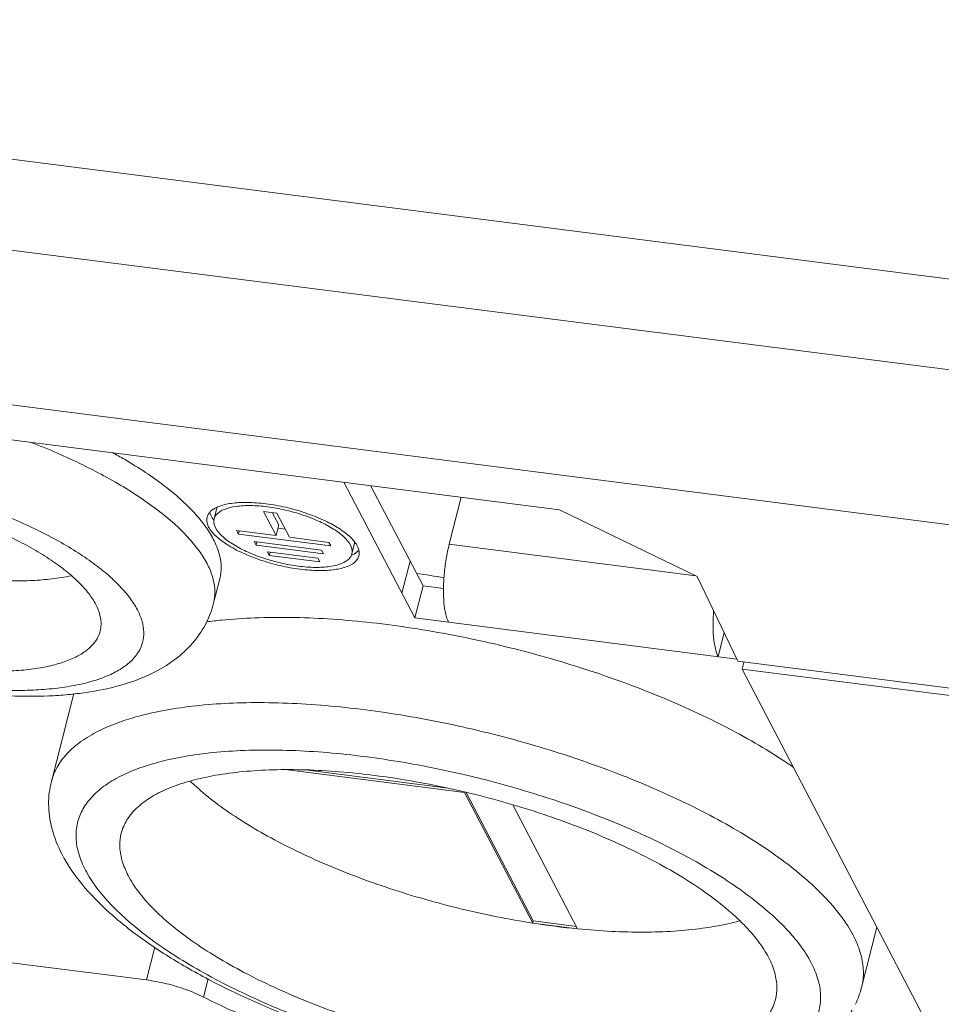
# Model space of a CAD drawing. Header units: millimetres. Extents: x -473 to 23648, y -382 to 1866.
# Tile 160 of 256: x 5721 to 5760, y 447 to 489. Entities that reach past the tile are written whole.
import ezdxf

# ---------------------------------------------------------------- set-up
doc = ezdxf.new("R2010")
doc.units = ezdxf.units.MM
doc.header["$LTSCALE"] = 80
doc.layers.get('0').update_dxf_attribs({"linetype": 'CONTINUOUS'})
for name, color, linetype in [('02___PRT_ALL_AXES', 7, 'CONTINUOUS'), ('09_ALL_ROUNDS', 7, 'CONTINUOUS'), ('10_ALL_CHAMFER', 7, 'CONTINUOUS'), ('20_ALL_FEATURES', 7, 'CONTINUOUS')]:
    doc.layers.add(name, color=color, linetype=linetype)

msp = doc.modelspace()

# ---------------------------------------------------------------- linework, layer by layer
at = {"linetype": 'Continuous', "lineweight": 0}
for p, q in [((5734.684, 469.339), (5737.679, 463.605)), ((5735.807, 469.196), (5738.022, 464.956)), ((5739.128, 466.72), (5739.634, 468.707)), ((5749.541, 465.39), (5739.128, 466.72)), ((5737.476, 466.001), (5737.133, 464.65)), ((5729.177, 464.226), (5729.44, 465.262)), ((5738.022, 464.956), (5737.679, 463.605)), ((5738.884, 464.846), (5738.022, 464.956)), ((5737.679, 463.605), (5751.275, 461.87)), ((5750.742, 462.979), (5750.485, 461.971)), ((5723.243, 460.3), (5722.328, 456.698)), ((5732.317, 457.189), (5739.767, 456.238)), ((5733.05, 457.189), (5739.064, 456.421)), ((5739.767, 456.238), (5739.771, 456.252)), ((5739.767, 456.238), (5742.652, 450.715)), ((5739.839, 456.236), (5742.675, 450.805)), ((5744.55, 450.473), (5741.813, 455.712)), ((5742.652, 450.715), (5742.675, 450.805)), ((5742.652, 450.715), (5744.55, 450.473)), ((5742.675, 450.805), (5744.498, 450.572)), ((5757.186, 450.545), (5756.539, 447.999))]:
    msp.add_line(p, q, dxfattribs=at)
for centre, radius, start, end in [((5731.485, 422.046), 43.889, 80.2621, 81.7967), ((5725.594, 459.7), 2.426, 162.8137, 165.6914), ((5747.859, 483.951), 33.642, 261.0962, 264.3541), ((5752.888, 448.932), 3.768, 334.087, 345.6639)]:
    msp.add_arc(centre, radius, start, end, dxfattribs=at)
for points, knots in [([(5728.903, 465.9), (5728.802, 466.093), (5728.553, 466.484), (5728.082, 467.048), (5727.5, 467.616), (5726.81, 468.183), (5726.019, 468.743), (5725.135, 469.292), (5724.166, 469.824), (5723.122, 470.334), (5722.203, 470.733), (5721.634, 470.961), (5721.44, 471.036)], [0, 0, 0, 0, 0.654126, 1.386007, 2.198613, 3.091433, 4.061377, 5.103393, 6.2109, 7.376107, 8.590258, 9.214745, 9.214745, 9.214745, 9.214745]), ([(5729.166, 466.935), (5729.065, 467.128), (5728.816, 467.52), (5728.346, 468.084), (5727.763, 468.651), (5727.073, 469.218), (5726.283, 469.778), (5725.548, 470.234), (5725.077, 470.501), (5724.908, 470.594)], [0, 0, 0, 0, 0.654126, 1.386007, 2.198613, 3.091433, 4.061377, 5.103393, 5.683665, 5.683665, 5.683665, 5.683665]), ([(5724.204, 464.176), (5724.119, 464.338), (5723.9, 464.668), (5723.475, 465.136), (5722.939, 465.606), (5722.298, 466.071), (5721.562, 466.525), (5720.741, 466.961), (5719.847, 467.372), (5718.892, 467.754), (5717.891, 468.1), (5716.857, 468.405), (5715.806, 468.664), (5714.754, 468.875), (5713.714, 469.034), (5712.703, 469.139), (5711.735, 469.188), (5710.824, 469.18), (5709.983, 469.117), (5709.223, 468.998), (5708.556, 468.825), (5707.99, 468.601), (5707.531, 468.327), (5707.187, 468.004), (5707.011, 467.707), (5706.955, 467.529), (5706.944, 467.484)], [0, 0, 0, 0, 0.549839, 1.180045, 1.892744, 2.685349, 3.551961, 4.484265, 5.472127, 6.504048, 7.567527, 8.649382, 9.736044, 10.813845, 11.869302, 12.889403, 13.861908, 14.775685, 15.621088, 16.390445, 17.078731, 17.684583, 18.211903, 18.672271, 19.087624, 19.229191, 19.229191, 19.229191, 19.229191]), ([(5725.959, 463.952), (5725.868, 464.126), (5725.638, 464.479), (5725.2, 464.985), (5724.651, 465.494), (5723.999, 466), (5723.25, 466.498), (5722.413, 466.982), (5721.498, 467.446), (5720.515, 467.884), (5719.475, 468.293), (5718.391, 468.666), (5717.275, 469), (5716.447, 469.213), (5715.994, 469.317), (5715.922, 469.334)], [0, 0, 0, 0, 0.590055, 1.257504, 2.004944, 2.831027, 3.731547, 4.700169, 5.728924, 6.808574, 7.928904, 9.07896, 10.247276, 11.422078, 11.643621, 11.643621, 11.643621, 11.643621]), ([(5723.234, 460.388), (5722.963, 460.359), (5722.153, 460.296), (5720.784, 460.283), (5719.123, 460.39), (5717.434, 460.607), (5715.734, 460.927), (5714.044, 461.341), (5712.387, 461.846), (5710.784, 462.434), (5709.255, 463.104), (5707.819, 463.857), (5706.495, 464.697), (5705.33, 465.622), (5704.389, 466.607), (5703.913, 467.323), (5703.73, 467.673)], [0, 0, 0, 0, 0.81795, 2.435698, 4.101315, 5.807951, 7.542347, 9.287539, 11.024881, 12.736682, 14.407946, 16.02913, 17.595722, 19.105499, 20.481345, 21.666834, 21.666834, 21.666834, 21.666834]), ([(5729.166, 466.935), (5729.256, 466.763), (5729.403, 466.42), (5729.512, 465.891), (5729.494, 465.504), (5729.45, 465.303), (5729.44, 465.262)], [0, 0, 0, 0, 0.584095, 1.112147, 1.605392, 1.731346, 1.731346, 1.731346, 1.731346]), ([(5739.128, 466.72), (5739.076, 466.516), (5738.989, 466.096), (5738.908, 465.461), (5738.875, 464.842), (5738.893, 464.277), (5738.96, 463.807), (5739.045, 463.532), (5739.102, 463.424)], [0, 0, 0, 0, 0.631602, 1.284226, 1.917258, 2.491803, 2.974464, 3.342344, 3.342344, 3.342344, 3.342344]), ([(5725.959, 463.952), (5726.039, 463.798), (5726.168, 463.492), (5726.249, 463.018), (5726.198, 462.566), (5726.015, 462.148), (5725.706, 461.775), (5725.283, 461.448), (5724.749, 461.169), (5724.113, 460.939), (5723.379, 460.758), (5722.557, 460.63), (5721.654, 460.555), (5720.682, 460.535), (5719.652, 460.57), (5718.575, 460.659), (5717.463, 460.802), (5716.331, 460.996), (5715.191, 461.24), (5714.057, 461.531), (5712.941, 461.865), (5711.857, 462.238), (5710.817, 462.647), (5709.834, 463.086), (5708.919, 463.55), (5708.082, 464.033), (5707.333, 464.531), (5706.681, 465.037), (5706.133, 465.546), (5705.694, 466.052), (5705.464, 466.405), (5705.373, 466.58)], [0, 0, 0, 0, 0.520815, 0.988081, 1.426148, 1.865675, 2.336969, 2.863613, 3.460528, 4.13528, 4.890044, 5.72317, 6.630232, 7.604726, 8.638553, 9.722376, 10.845899, 11.998115, 13.167521, 14.342322, 15.510638, 16.660695, 17.781024, 18.860675, 19.88943, 20.858052, 21.758572, 22.584654, 23.332095, 23.999544, 24.589599, 24.589599, 24.589599, 24.589599]), ([(5724.388, 463.048), (5724.377, 463.002), (5724.321, 462.824), (5724.146, 462.527), (5723.801, 462.204), (5723.343, 461.93), (5722.776, 461.706), (5722.109, 461.533), (5721.35, 461.415), (5720.508, 461.351), (5719.597, 461.343), (5718.629, 461.392), (5717.618, 461.497), (5716.579, 461.656), (5715.526, 461.867), (5714.475, 462.127), (5713.442, 462.432), (5712.44, 462.777), (5711.485, 463.159), (5710.591, 463.571), (5709.77, 464.006), (5709.034, 464.46), (5708.394, 464.925), (5707.857, 465.395), (5707.432, 465.864), (5707.213, 466.193), (5707.128, 466.355)], [0, 0, 0, 0, 0.141567, 0.556919, 1.017288, 1.544608, 2.15046, 2.838746, 3.608103, 4.453506, 5.367282, 6.339788, 7.359889, 8.415346, 9.493147, 10.579809, 11.661664, 12.725143, 13.757064, 14.744926, 15.677229, 16.543842, 17.336447, 18.049145, 18.679352, 19.229191, 19.229191, 19.229191, 19.229191]), ([(5728.903, 465.9), (5728.993, 465.727), (5729.14, 465.384), (5729.248, 464.856), (5729.231, 464.469), (5729.187, 464.267), (5729.177, 464.226)], [0, 0, 0, 0, 0.584095, 1.112147, 1.605392, 1.731418, 1.731418, 1.731418, 1.731418]), ([(5723.161, 465.389), (5723.025, 465.359), (5722.626, 465.284), (5721.934, 465.204), (5721.066, 465.167), (5720.135, 465.185), (5719.496, 465.233), (5719.169, 465.266)], [0, 0, 0, 0, 0.41716, 1.216731, 2.08775, 3.021772, 4.008677, 4.008677, 4.008677, 4.008677]), ([(5729.177, 464.226), (5729.105, 463.943), (5728.892, 463.377), (5728.375, 462.59), (5727.635, 461.873), (5726.647, 461.253), (5725.403, 460.77), (5724.23, 460.512), (5723.483, 460.414), (5723.234, 460.388)], [0, 0, 0, 0, 0.87657, 1.799132, 2.800475, 3.943453, 5.27727, 6.78306, 7.535227, 7.535227, 7.535227, 7.535227]), ([(5724.204, 464.176), (5724.278, 464.034), (5724.393, 463.753), (5724.443, 463.361), (5724.41, 463.132), (5724.388, 463.048)], [0, 0, 0, 0, 0.478475, 0.904235, 1.166466, 1.166466, 1.166466, 1.166466]), ([(5750.291, 463.909), (5750.277, 463.73), (5750.26, 463.358), (5750.277, 462.824), (5750.344, 462.353), (5750.428, 462.079), (5750.485, 461.971)], [0, 0, 0, 0, 0.541224, 1.115768, 1.598429, 1.96631, 1.96631, 1.96631, 1.96631]), ([(5728.876, 463.441), (5729.089, 463.469), (5729.769, 463.547), (5730.951, 463.625), (5732.45, 463.64), (5734.029, 463.577), (5735.672, 463.436), (5737.364, 463.219), (5739.086, 462.928), (5740.821, 462.566), (5742.552, 462.137), (5744.26, 461.645), (5745.928, 461.095), (5747.539, 460.493), (5749.077, 459.844), (5750.526, 459.157), (5751.871, 458.437), (5752.909, 457.807), (5753.493, 457.414), (5753.677, 457.285)], [0, 0, 0, 0, 0.643812, 2.051782, 3.55334, 5.137343, 6.791165, 8.501023, 10.252252, 12.029562, 13.81728, 15.599581, 17.360718, 19.085254, 20.758302, 22.365771, 23.894637, 25.333251, 26.006478, 26.006478, 26.006478, 26.006478]), ([(5725.883, 459.422), (5725.967, 459.446), (5726.437, 459.573), (5727.34, 459.762), (5728.633, 459.931), (5730.035, 460.024), (5731.534, 460.039), (5733.113, 459.975), (5734.757, 459.834), (5736.448, 459.617), (5738.17, 459.327), (5739.906, 458.965), (5741.636, 458.536), (5743.344, 458.043), (5745.012, 457.493), (5746.623, 456.891), (5748.161, 456.243), (5749.61, 455.555), (5750.955, 454.835), (5752.183, 454.09), (5753.281, 453.328), (5754.113, 452.656), (5754.571, 452.232), (5754.722, 452.084)], [0, 0, 0, 0, 0.263864, 1.459239, 2.764352, 4.172322, 5.67388, 7.257883, 8.911706, 10.621563, 12.372792, 14.150102, 15.93782, 17.720121, 19.481258, 21.205795, 22.878843, 24.486312, 26.015178, 27.453791, 28.792244, 30.022835, 30.660234, 30.660234, 30.660234, 30.660234]), ([(5722.328, 456.698), (5722.374, 456.879), (5722.525, 457.275), (5722.918, 457.834), (5723.5, 458.356), (5724.241, 458.812), (5725.053, 459.164), (5725.62, 459.347), (5725.883, 459.422)], [0, 0, 0, 0, 0.56047, 1.259412, 2.027739, 2.889344, 3.858057, 4.676304, 4.676304, 4.676304, 4.676304]), ([(5723.769, 452.954), (5723.653, 453.176), (5723.467, 453.617), (5723.342, 454.298), (5723.399, 454.95), (5723.64, 455.557), (5724.057, 456.103), (5724.636, 456.585), (5725.368, 457.002), (5726.248, 457.352), (5727.264, 457.633), (5728.409, 457.842), (5729.669, 457.977), (5731.031, 458.036), (5732.481, 458.019), (5734.004, 457.926), (5735.581, 457.758), (5737.197, 457.516), (5738.451, 457.277), (5739.164, 457.122), (5739.333, 457.084)], [0, 0, 0, 0, 0.750916, 1.42639, 2.05862, 2.688455, 3.357283, 4.09851, 4.934266, 5.876621, 6.930074, 8.093684, 9.362557, 10.728836, 12.182387, 13.711297, 15.302257, 16.940889, 18.612034, 19.130526, 19.130526, 19.130526, 19.130526]), ([(5725.279, 454.51), (5725.287, 454.538), (5725.348, 454.759), (5725.546, 455.168), (5725.992, 455.666), (5726.599, 456.098), (5727.358, 456.462), (5728.261, 456.757), (5729.297, 456.981), (5730.454, 457.131), (5731.719, 457.204), (5733.075, 457.201), (5734.507, 457.12), (5735.996, 456.964), (5737.524, 456.733), (5739.072, 456.431), (5740.62, 456.061), (5742.149, 455.628), (5743.64, 455.138), (5745.074, 454.596), (5746.433, 454.01), (5747.701, 453.386), (5748.861, 452.734), (5749.9, 452.059), (5750.804, 451.372), (5751.563, 450.68), (5752.169, 449.992), (5752.484, 449.51), (5752.608, 449.272)], [0, 0, 0, 0, 0.08733, 0.688455, 1.339765, 2.073645, 2.909552, 3.856473, 4.915911, 6.084101, 7.353467, 8.713581, 10.15183, 11.65392, 13.204291, 14.786468, 16.383399, 17.977766, 19.552299, 21.090083, 22.574879, 23.991459, 25.325982, 26.566422, 27.703114, 28.729491, 29.643164, 30.447578, 30.447578, 30.447578, 30.447578]), ([(5722.328, 456.698), (5722.249, 456.389), (5722.169, 455.721), (5722.318, 454.659), (5722.599, 453.963), (5722.783, 453.61)], [0, 0, 0, 0, 0.956945, 1.991493, 3.186203, 3.186203, 3.186203, 3.186203]), ([(5728.191, 456.712), (5728.271, 456.635), (5728.613, 456.316), (5729.279, 455.771), (5730.241, 455.103), (5731.325, 454.452), (5732.519, 453.826), (5733.81, 453.232), (5735.18, 452.677), (5736.614, 452.168), (5738.095, 451.711), (5739.605, 451.312), (5741.126, 450.976), (5742.145, 450.794), (5742.652, 450.715)], [0, 0, 0, 0, 0.334056, 1.403614, 2.576103, 3.843595, 5.195703, 6.620138, 8.103146, 9.629864, 11.184646, 12.751353, 14.313641, 15.855243, 15.855243, 15.855243, 15.855243]), ([(5739.333, 457.084), (5739.714, 456.999), (5740.641, 456.779), (5742.099, 456.381), (5743.69, 455.88), (5745.232, 455.326), (5746.707, 454.725), (5748.099, 454.083), (5749.393, 453.409), (5750.575, 452.708), (5751.632, 451.99), (5752.554, 451.26), (5753.33, 450.528), (5753.953, 449.8), (5754.28, 449.293), (5754.41, 449.042)], [0, 0, 0, 0, 1.169555, 2.85843, 4.532245, 6.175283, 7.772312, 9.308853, 10.771462, 12.148053, 13.428268, 14.603969, 15.669885, 16.624571, 17.471823, 17.471823, 17.471823, 17.471823]), ([(5725.572, 452.724), (5725.463, 452.933), (5725.289, 453.348), (5725.193, 453.964), (5725.238, 454.346), (5725.279, 454.51)], [0, 0, 0, 0, 0.706902, 1.339417, 1.847208, 1.847208, 1.847208, 1.847208]), ([(5722.783, 453.61), (5723.013, 453.17), (5723.62, 452.287), (5724.802, 451.086), (5726.26, 449.942), (5727.942, 448.871), (5729.815, 447.877), (5731.848, 446.968), (5734.008, 446.152), (5736.258, 445.441), (5738.56, 444.846), (5740.876, 444.375), (5743.168, 444.039), (5745.397, 443.844), (5747.529, 443.798), (5749.533, 443.908), (5751.379, 444.184), (5753.021, 444.639), (5754.399, 445.276), (5755.456, 446.075), (5755.961, 446.717), (5756.148, 447.041)], [0, 0, 0, 0, 1.489507, 3.187127, 5.040734, 7.036885, 9.161876, 11.396083, 13.713269, 16.08281, 18.471452, 20.84502, 23.170014, 25.415261, 27.553431, 29.563176, 31.430199, 33.14097, 34.660898, 35.957594, 37.078621, 37.078621, 37.078621, 37.078621]), ([(5723.769, 452.954), (5723.9, 452.703), (5724.227, 452.196), (5724.85, 451.468), (5725.626, 450.736), (5726.547, 450.006), (5727.604, 449.288), (5728.786, 448.587), (5730.08, 447.913), (5731.472, 447.271), (5732.947, 446.67), (5734.489, 446.116), (5736.081, 445.615), (5737.706, 445.172), (5739.345, 444.792), (5740.982, 444.48), (5742.598, 444.238), (5744.176, 444.07), (5745.698, 443.977), (5747.148, 443.96), (5748.511, 444.02), (5749.771, 444.154), (5750.915, 444.363), (5751.932, 444.644), (5752.811, 444.994), (5753.544, 445.411), (5754.123, 445.893), (5754.539, 446.439), (5754.78, 447.046), (5754.837, 447.698), (5754.713, 448.379), (5754.526, 448.82), (5754.41, 449.042)], [0, 0, 0, 0, 0.847253, 1.801938, 2.867854, 4.043555, 5.323771, 6.700361, 8.162971, 9.699511, 11.29654, 12.939578, 14.613394, 16.302268, 17.990248, 19.661392, 21.300025, 22.890984, 24.419894, 25.873446, 27.239725, 28.508597, 29.672208, 30.72566, 31.668015, 32.503772, 33.244998, 33.913826, 34.543661, 35.175891, 35.851366, 36.602281, 36.602281, 36.602281, 36.602281]), ([(5725.572, 452.724), (5725.696, 452.486), (5726.011, 452.004), (5726.616, 451.316), (5727.376, 450.624), (5728.28, 449.937), (5729.319, 449.262), (5730.479, 448.61), (5731.746, 447.986), (5733.106, 447.4), (5734.54, 446.858), (5736.03, 446.368), (5737.559, 445.935), (5739.108, 445.565), (5740.655, 445.263), (5742.183, 445.033), (5743.673, 444.876), (5745.104, 444.795), (5746.461, 444.792), (5747.726, 444.866), (5748.883, 445.015), (5749.919, 445.239), (5750.821, 445.534), (5751.58, 445.898), (5752.187, 446.33), (5752.634, 446.828), (5752.832, 447.237), (5752.893, 447.458), (5752.9, 447.486)], [0, 0, 0, 0, 0.804414, 1.718088, 2.744465, 3.881157, 5.121597, 6.456119, 7.8727, 9.357495, 10.895279, 12.469812, 14.06418, 15.66111, 17.243287, 18.793658, 20.295749, 21.733998, 23.094111, 24.363477, 25.531667, 26.591105, 27.538026, 28.373934, 29.107814, 29.759123, 30.360248, 30.447578, 30.447578, 30.447578, 30.447578]), ([(5754.722, 452.084), (5754.837, 451.972), (5755.183, 451.618), (5755.696, 451.011), (5756.039, 450.475), (5756.177, 450.211)], [0, 0, 0, 0, 0.480801, 1.484887, 2.379228, 2.379228, 2.379228, 2.379228]), ([(5744.55, 450.473), (5745.026, 450.426), (5745.958, 450.356), (5747.32, 450.322), (5748.601, 450.362), (5749.784, 450.476), (5750.702, 450.636), (5751.22, 450.764), (5751.384, 450.809)], [0, 0, 0, 0, 1.436225, 2.802541, 4.08636, 5.27691, 6.365764, 6.877083, 6.877083, 6.877083, 6.877083]), ([(5756.539, 447.999), (5756.547, 448.033), (5756.606, 448.284), (5756.639, 448.788), (5756.499, 449.509), (5756.3, 449.976), (5756.177, 450.211)], [0, 0, 0, 0, 0.104504, 0.775352, 1.492943, 2.288653, 2.288653, 2.288653, 2.288653]), ([(5752.9, 447.486), (5752.942, 447.65), (5752.987, 448.033), (5752.89, 448.648), (5752.717, 449.063), (5752.608, 449.272)], [0, 0, 0, 0, 0.507791, 1.140306, 1.847208, 1.847208, 1.847208, 1.847208])]:
    msp.add_open_spline(points, degree=3, knots=knots, dxfattribs=at)
at = {"layer": '02___PRT_ALL_AXES', "linetype": 'Continuous', "lineweight": 0}
for p, q in [((5616.849, 496.228), (5765.368, 477.269)), ((5616.759, 492.404), (5765.278, 473.444)), ((5769.194, 466.407), (5618.217, 485.681)), ((5729.315, 468.237), (5729.22, 467.864)), ((5731.282, 468.102), (5731.813, 467.085)), ((5731.848, 468.03), (5731.282, 468.102)), ((5731.656, 468.054), (5731.928, 467.535)), ((5732.379, 467.013), (5731.848, 468.03)), ((5731.813, 467.085), (5731.928, 467.535)), ((5730.147, 467.298), (5730.227, 467.144)), ((5731.813, 467.085), (5730.147, 467.298)), ((5730.227, 467.144), (5730.259, 467.269)), ((5730.227, 467.144), (5734.126, 466.646)), ((5731.892, 467.396), (5732.199, 467.357)), ((5730.889, 466.837), (5730.969, 466.683)), ((5733.735, 466.474), (5730.889, 466.837)), ((5730.969, 466.683), (5731.001, 466.809)), ((5730.969, 466.683), (5733.815, 466.32)), ((5734.045, 466.8), (5732.379, 467.013)), ((5734.126, 466.646), (5734.045, 466.8)), ((5735.129, 466.758), (5735.015, 466.308)), ((5731.45, 466.399), (5731.53, 466.245)), ((5733.584, 466.127), (5731.45, 466.399)), ((5731.53, 466.245), (5731.562, 466.371)), ((5733.815, 466.32), (5733.735, 466.474)), ((5731.53, 466.245), (5733.665, 465.973)), ((5733.665, 465.973), (5733.584, 466.127))]:
    msp.add_line(p, q, dxfattribs=at)
for centre, radius, start, end in [((5730.217, 468.516), 1.292, 215.7075, 216.4777), ((5734.764, 466.859), 0.379, 344.6508, 348.9855), ((5734.777, 466.856), 0.365, 349.0044, 350.4552), ((5734.753, 466.959), 0.74, 310.2495, 312.4296), ((5734.769, 466.942), 0.717, 312.4167, 317.4929)]:
    msp.add_arc(centre, radius, start, end, dxfattribs=at)
for points, knots in [([(5734.953, 466.684), (5734.887, 466.811), (5734.667, 467.065), (5734.221, 467.392), (5733.639, 467.7), (5732.956, 467.967), (5732.218, 468.176), (5731.472, 468.312), (5730.77, 468.366), (5730.155, 468.337), (5729.667, 468.226), (5729.329, 468.044), (5729.222, 467.861), (5729.201, 467.786)], [0, 0, 0, 0, 0.429564, 0.986634, 1.654764, 2.400607, 3.181973, 3.953087, 4.669185, 5.291275, 5.792198, 6.167751, 6.400609, 6.400609, 6.400609, 6.400609]), ([(5731.385, 468.43), (5731.124, 468.463), (5730.632, 468.501), (5729.955, 468.47), (5729.549, 468.377), (5729.378, 468.308)], [0, 0, 0, 0, 0.789697, 1.475725, 2.028132, 2.028132, 2.028132, 2.028132]), ([(5734.416, 467.422), (5734.224, 467.541), (5733.778, 467.774), (5733.043, 468.062), (5732.229, 468.292), (5731.666, 468.394), (5731.385, 468.43)], [0, 0, 0, 0, 0.680492, 1.502991, 2.364665, 3.215033, 3.215033, 3.215033, 3.215033]), ([(5728.902, 467.862), (5728.896, 467.839), (5728.869, 467.7), (5728.915, 467.552), (5728.969, 467.448)], [0, 0, 0, 0, 0.0709954, 0.42441, 0.42441, 0.42441, 0.42441]), ([(5728.969, 467.448), (5729.042, 467.308), (5729.151, 467.183), (5729.267, 467.072), (5729.269, 467.07)], [0, 0, 0, 0, 0.4737145, 0.4827054, 0.4827054, 0.4827054, 0.4827054]), ([(5729.262, 467.411), (5729.328, 467.284), (5729.548, 467.03), (5729.994, 466.703), (5730.576, 466.394), (5731.091, 466.193), (5731.404, 466.093), (5731.481, 466.07)], [0, 0, 0, 0, 0.429564, 0.986634, 1.654764, 2.400607, 2.640882, 2.640882, 2.640882, 2.640882]), ([(5734.952, 467.018), (5734.804, 467.159), (5734.622, 467.293), (5734.432, 467.412), (5734.416, 467.422)], [0, 0, 0, 0, 0.6143238, 0.6707618, 0.6707618, 0.6707618, 0.6707618]), ([(5729.269, 467.07), (5729.416, 466.932), (5729.78, 466.665), (5730.419, 466.328), (5731.172, 466.033), (5731.986, 465.803), (5732.808, 465.653), (5733.582, 465.593), (5734.261, 465.625), (5734.799, 465.747), (5735.147, 465.936), (5735.26, 466.102), (5735.284, 466.156)], [0, 0, 0, 0, 0.605383, 1.342183, 2.164683, 3.026357, 3.876725, 4.666422, 5.352449, 5.904856, 6.319008, 6.49554, 6.49554, 6.49554, 6.49554]), ([(5735.014, 466.309), (5735.02, 466.329), (5735.044, 466.456), (5735.003, 466.589), (5734.953, 466.684)], [0, 0, 0, 0, 0.0643787, 0.3848552, 0.3848552, 0.3848552, 0.3848552]), ([(5731.481, 466.07), (5731.653, 466.017), (5732.076, 465.905), (5732.743, 465.783), (5733.445, 465.729), (5734.06, 465.758), (5734.548, 465.869), (5734.886, 466.05), (5734.993, 466.234), (5735.014, 466.309)], [0, 0, 0, 0, 0.541291, 1.312405, 2.028503, 2.650593, 3.151516, 3.527069, 3.759927, 3.759927, 3.759927, 3.759927]), ([(5735.313, 466.233), (5735.319, 466.256), (5735.346, 466.395), (5735.3, 466.542), (5735.246, 466.647)], [0, 0, 0, 0, 0.0709954, 0.42441, 0.42441, 0.42441, 0.42441])]:
    msp.add_open_spline(points, degree=3, knots=knots, dxfattribs=at)
for points in [[(5729.028, 468.086), (5728.971, 468.022), (5728.925, 467.944), (5728.902, 467.862)], [(5729.014, 468.089), (5729.027, 468.023), (5729.052, 467.958), (5729.084, 467.898)], [(5729.11, 468.161), (5729.081, 468.138), (5729.053, 468.113), (5729.028, 468.086)], [(5729.378, 468.308), (5729.283, 468.271), (5729.19, 468.224), (5729.11, 468.161)], [(5729.315, 468.236), (5729.321, 468.257), (5729.328, 468.277), (5729.337, 468.297)], [(5729.084, 467.898), (5729.108, 467.851), (5729.137, 467.805), (5729.168, 467.762)], [(5729.189, 467.723), (5729.178, 467.617), (5729.212, 467.505), (5729.262, 467.411)], [(5729.201, 467.786), (5729.195, 467.765), (5729.191, 467.744), (5729.189, 467.723)], [(5735.162, 466.783), (5735.1, 466.868), (5735.028, 466.946), (5734.952, 467.018)], [(5735.246, 466.647), (5735.221, 466.694), (5735.193, 466.739), (5735.162, 466.783)], [(5735.01, 466.259), (5735.089, 466.294), (5735.165, 466.338), (5735.231, 466.394)], [(5735.284, 466.156), (5735.296, 466.181), (5735.305, 466.206), (5735.313, 466.233)]]:
    msp.add_open_spline(points, degree=3, dxfattribs=at)
at = {"layer": '09_ALL_ROUNDS', "linetype": 'Continuous', "lineweight": 0}
for p, q in [((5726.341, 448.314), (5726.695, 449.703)), ((5716.393, 449.584), (5726.341, 448.314)), ((5728.755, 447.588), (5728.953, 448.364))]:
    msp.add_line(p, q, dxfattribs=at)
for points, knots in [([(5728.755, 447.588), (5728.515, 447.711), (5728, 447.929), (5727.191, 448.171), (5726.625, 448.278), (5726.341, 448.314)], [0, 0, 0, 0, 0.808534, 1.672972, 2.531077, 2.531077, 2.531077, 2.531077]), ([(5728.755, 447.588), (5729.405, 447.255), (5730.788, 446.639), (5732.975, 445.885), (5735.267, 445.295), (5737.196, 444.961), (5738.347, 444.839), (5738.719, 444.808)], [0, 0, 0, 0, 2.190654, 4.534246, 6.930945, 9.28284, 10.401658, 10.401658, 10.401658, 10.401658])]:
    msp.add_open_spline(points, degree=3, knots=knots, dxfattribs=at)
at = {"layer": '10_ALL_CHAMFER', "linetype": 'Continuous', "lineweight": 0}
msp.add_line((5751.491, 461.449), (5759.547, 446.025), dxfattribs=at)
at = {"layer": '20_ALL_FEATURES', "linetype": 'Continuous', "lineweight": 0}
for p, q in [((5743.79, 468.177), (5645.131, 480.771)), ((5749.594, 465.364), (5743.79, 468.177)), ((5751.316, 461.783), (5749.594, 465.364)), ((5773.127, 458.999), (5751.316, 461.783)), ((5751.491, 461.449), (5751.56, 461.721)), ((5751.491, 461.449), (5773.31, 458.663))]:
    msp.add_line(p, q, dxfattribs=at)

doc.saveas('drawing.dxf')
